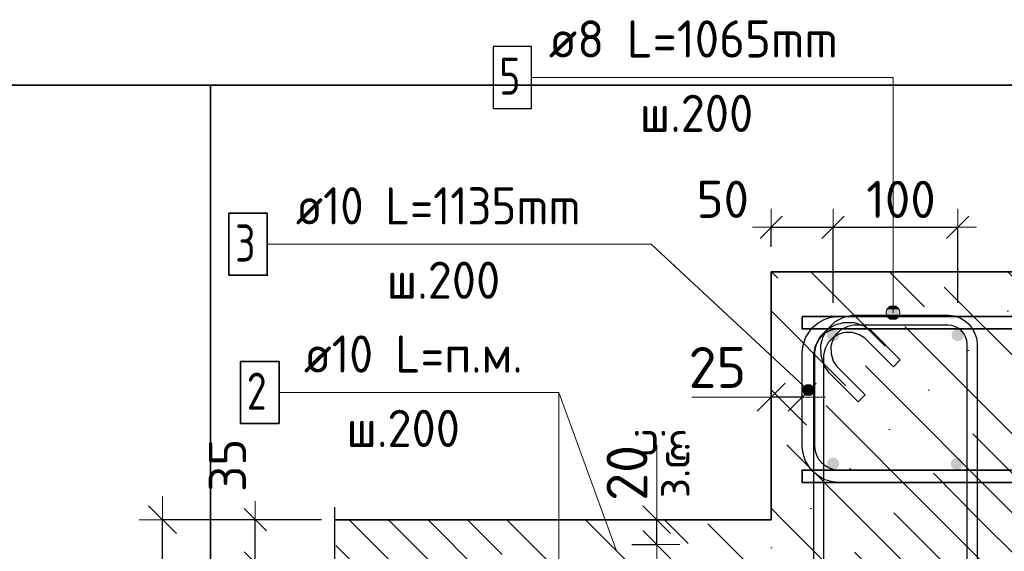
# Model space of a CAD drawing. Header units: metres. Extents: x -38 to 88, y -15 to 19.
# Tile 24 of 41: x 71.67 to 72.465, y 6.443 to 6.871. Entities that reach past the tile are written whole.
import ezdxf

# ---------------------------------------------------------------- set-up
doc = ezdxf.new("R2010")
doc.units = ezdxf.units.M
doc.header["$PDMODE"] = 65
doc.linetypes.add('______4', pattern=[0.135, 0.105, -0.03])
for name, color, linetype, lineweight in [('XR$4$Арм. стержнями верхней зоны', 180, 'Continuous', 35), ('XR$4$Арм. стержнями нижней зоны', 180, 'Continuous', 35), ('XR$4$Арм.стержн. Арматура края', 96, 'Continuous', 35), ('XR$4$Арм.стержн. Хомут', 240, 'Continuous', 35), ('XR$4$Размерная линия (1)', 7, 'Continuous', 13), ('XR$4$Размерная линия_ общее', 7, 'Continuous', 13)]:
    doc.layers.add(name, color=color, linetype=linetype, lineweight=lineweight)
doc.styles.add('ISOCPEUR', font='txt')
doc.dimstyles.new('DIMSTYLE_15', dxfattribs={"dimtxt": 0.03, "dimasz": 0.03, "dimexe": 0, "dimexo": 0, "dimgap": 0.015, "dimtad": 2, "dimdec": 0, "dimlfac": 1000, "dimrnd": 1, "dimzin": 12, "dimdsep": 46, "dimtxsty": 'ISOCPEUR', "dimblk1": 'ALL_ML_STRICH', "dimblk2": 'ALL_ML_STRICH', "dimsah": 1, "dimcen": 0, "dimclrd": 7, "dimclre": 256, "dimclrt": 7, "dimadec": 0, "dimazin": 0, "dimtfac": 1, "dimtdec": 0, "dimtix": 1, "dimtmove": 2, "dimatfit": 3, "dimfxl": 0, "dimtvp": 1.2, "dimtzin": 0, "dimlwd": 0, "dimlwe": -3, "dimarcsym": 0})
doc.dimstyles.new('DIMSTYLE_17', dxfattribs={"dimtxt": 0.033, "dimasz": 0.0375, "dimexe": 0, "dimexo": 0, "dimgap": 0.0165, "dimtad": 2, "dimdec": 0, "dimlfac": 1000, "dimrnd": 1, "dimzin": 12, "dimdsep": 46, "dimtxsty": 'ISOCPEUR', "dimblk1": 'ALL_ML_STRICH', "dimblk2": 'ALL_ML_STRICH', "dimsah": 1, "dimcen": 0, "dimclrd": 7, "dimclre": 256, "dimclrt": 7, "dimadec": 0, "dimazin": 0, "dimtfac": 1, "dimtdec": 0, "dimtix": 1, "dimtmove": 2, "dimatfit": 3, "dimfxl": 0, "dimtvp": 1.2, "dimtzin": 0, "dimlwd": 0, "dimlwe": -3, "dimarcsym": 0})
doc.dimstyles.new('DIMSTYLE_18', dxfattribs={"dimtxt": 0.03, "dimasz": 0.03, "dimexe": 0, "dimexo": 0, "dimgap": 0.015, "dimtad": 2, "dimdec": 0, "dimlfac": 1000, "dimrnd": 1, "dimzin": 12, "dimdsep": 46, "dimtxsty": 'ISOCPEUR', "dimblk1": 'ALL_ML_STRICH', "dimblk2": 'ALL_ML_STRICH', "dimsah": 1, "dimcen": 0, "dimclrd": 7, "dimclre": 256, "dimclrt": 7, "dimadec": 0, "dimazin": 0, "dimtfac": 1, "dimtdec": 0, "dimtix": 1, "dimtmove": 2, "dimatfit": 3, "dimfxl": 0, "dimtzin": 0, "dimlwd": 0, "dimlwe": -3, "dimarcsym": 0})
doc.dimstyles.new('DIMSTYLE_19', dxfattribs={"dimtxt": 0.03, "dimasz": 0.03, "dimexe": 0, "dimexo": 0, "dimgap": 0.015, "dimtad": 2, "dimdec": 0, "dimlfac": 1000, "dimrnd": 5, "dimzin": 12, "dimdsep": 46, "dimtxsty": 'ISOCPEUR', "dimblk1": 'ALL_ML_STRICH', "dimblk2": 'ALL_ML_STRICH', "dimsah": 1, "dimcen": 0, "dimclrd": 7, "dimclre": 256, "dimclrt": 7, "dimadec": 0, "dimazin": 0, "dimtfac": 1, "dimtdec": 0, "dimtix": 1, "dimtmove": 2, "dimatfit": 3, "dimfxl": 0, "dimtvp": 1.2, "dimtzin": 0, "dimlwd": 0, "dimlwe": -3, "dimarcsym": 0})
doc.dimstyles.new('DIMSTYLE_20', dxfattribs={"dimtxt": 0.03, "dimasz": 0.03, "dimexe": 0, "dimexo": 0, "dimgap": 0.015, "dimtad": 2, "dimdec": 0, "dimlfac": 1000, "dimrnd": 5, "dimzin": 12, "dimdsep": 46, "dimtxsty": 'ISOCPEUR', "dimblk1": 'ALL_ML_STRICH', "dimblk2": 'ALL_ML_STRICH', "dimsah": 1, "dimcen": 0, "dimclrd": 7, "dimclre": 256, "dimclrt": 7, "dimadec": 0, "dimazin": 0, "dimtfac": 1, "dimtdec": 0, "dimtix": 1, "dimtmove": 2, "dimatfit": 3, "dimfxl": 0, "dimtzin": 0, "dimlwd": 0, "dimlwe": -3, "dimarcsym": 0})
doc.dimstyles.new('DIMSTYLE_7', dxfattribs={"dimtxt": 0.033, "dimasz": 0.0375, "dimexe": 0, "dimexo": 0, "dimgap": 0.0165, "dimtad": 2, "dimdec": 0, "dimlfac": 1000, "dimrnd": 1, "dimzin": 12, "dimdsep": 46, "dimtxsty": 'ISOCPEUR', "dimblk1": 'ALL_ML_STRICH', "dimblk2": 'ALL_ML_STRICH', "dimsah": 1, "dimcen": 0, "dimclrd": 7, "dimclre": 256, "dimclrt": 7, "dimadec": 0, "dimazin": 0, "dimtfac": 1, "dimtdec": 0, "dimtix": 1, "dimtmove": 2, "dimatfit": 3, "dimfxl": 0, "dimtzin": 0, "dimlwd": 0, "dimlwe": -3, "dimarcsym": 0})
pattern_1 = [(135, (0, 0), (-0.031819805, -0.031819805), [0.4, -0.05, 0, -0.05]), (135, (-0.01591, -0.01591), (-0.031819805, -0.031819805), [0.8, -0.1, 0.1, -0.1])]

# ---------------------------------------------------------------- blocks, each defined once
blk = doc.blocks.new('ALL_ML_STRICH')
at = {"color": 0, "linetype": 'ByBlock', "lineweight": -2}
for p, q in [((0, -0.5), (0, 0.5)), ((-0.3, -0.3), (0.3, 0.3)), ((-1, 0), (0.5, 0))]:
    blk.add_line(p, q, dxfattribs=at)
blk = doc.blocks.new('*D100')
at = {"layer": 'DEFPOINTS', "color": 7, "linetype": 'Continuous', "lineweight": 13, "transparency": 33554687}
for p in [(72.27679, 6.70391), (72.27679, 6.66801), (72.32679, 6.62301)]:
    blk.add_point(p, dxfattribs=at)
at = {"layer": 'XR$4$Размерная линия (1)', "color": 9, "linetype": 'Continuous', "lineweight": -2, "true_color": 0xc7c7c7, "transparency": 33554687}
for p, q in [((72.27679, 6.68801), (72.27679, 6.70391)), ((72.32679, 6.64301), (72.32679, 6.70391))]:
    blk.add_line(p, q, dxfattribs=at)
at = {"layer": 'XR$4$Размерная линия (1)', "color": 7, "linetype": 'Continuous', "lineweight": -2, "transparency": 33554687}
blk.add_line((72.27679, 6.70391), (72.32679, 6.70391), dxfattribs=at)
at = {"layer": 'XR$4$Размерная линия (1)', "color": 7, "linetype": 'Continuous', "lineweight": 13, "transparency": 33554687, "xscale": 0.03, "yscale": 0.03, "zscale": 0.03, "rotation": 180}
blk.add_blockref('ALL_ML_STRICH', (72.27679, 6.70391), dxfattribs=at)
at = {"layer": 'XR$4$Размерная линия (1)', "color": 7, "linetype": 'Continuous', "lineweight": 13, "transparency": 33554687, "xscale": 0.03, "yscale": 0.03, "zscale": 0.03}
blk.add_blockref('ALL_ML_STRICH', (72.32679, 6.70391), dxfattribs=at)
at = {"layer": 'XR$4$Размерная линия (1)', "color": 7, "linetype": 'Continuous', "lineweight": 13, "transparency": 33554687, "insert": (72.23769, 6.72649), "char_height": 0.03, "width": 0.06, "attachment_point": 5, "style": 'ISOCPEUR'}
blk.add_mtext('\\A1;{50}', dxfattribs=at)
blk = doc.blocks.new('*D101')
at = {"layer": 'DEFPOINTS', "color": 7, "linetype": 'Continuous', "lineweight": 13, "transparency": 33554687}
for p in [(72.32679, 6.70391), (72.32679, 6.62301), (72.42749, 6.62301)]:
    blk.add_point(p, dxfattribs=at)
at = {"layer": 'XR$4$Размерная линия (1)', "color": 9, "linetype": 'Continuous', "lineweight": -2, "true_color": 0xc7c7c7, "transparency": 33554687}
for p, q in [((72.32679, 6.64301), (72.32679, 6.70391)), ((72.42749, 6.64301), (72.42749, 6.70391))]:
    blk.add_line(p, q, dxfattribs=at)
at = {"layer": 'XR$4$Размерная линия (1)', "color": 7, "linetype": 'Continuous', "lineweight": -2, "transparency": 33554687}
blk.add_line((72.32679, 6.70391), (72.42749, 6.70391), dxfattribs=at)
at = {"layer": 'XR$4$Размерная линия (1)', "color": 7, "linetype": 'Continuous', "lineweight": 13, "transparency": 33554687, "xscale": 0.03, "yscale": 0.03, "zscale": 0.03, "rotation": 180}
blk.add_blockref('ALL_ML_STRICH', (72.32679, 6.70391), dxfattribs=at)
at = {"layer": 'XR$4$Размерная линия (1)', "color": 7, "linetype": 'Continuous', "lineweight": 13, "transparency": 33554687, "xscale": 0.03, "yscale": 0.03, "zscale": 0.03}
blk.add_blockref('ALL_ML_STRICH', (72.42749, 6.70391), dxfattribs=at)
at = {"layer": 'XR$4$Размерная линия (1)', "color": 7, "linetype": 'Continuous', "lineweight": 13, "transparency": 33554687, "insert": (72.38164, 6.72641), "char_height": 0.03, "width": 0.09, "attachment_point": 5, "style": 'ISOCPEUR'}
blk.add_mtext('\\A1;{100}', dxfattribs=at)
blk = doc.blocks.new('*D103')
at = {"layer": 'DEFPOINTS', "color": 7, "linetype": 'Continuous', "lineweight": 13, "transparency": 33554687}
for p in [(71.92333, 6.43301), (71.86019, 6.30301), (71.92931, 6.30301)]:
    blk.add_point(p, dxfattribs=at)
at = {"layer": 'XR$4$Размерная линия (1)', "color": 9, "linetype": 'Continuous', "lineweight": -2, "true_color": 0xc7c7c7, "transparency": 33554687}
for p, q in [((71.90333, 6.43301), (71.86019, 6.43301)), ((71.90931, 6.30301), (71.86019, 6.30301))]:
    blk.add_line(p, q, dxfattribs=at)
at = {"layer": 'XR$4$Размерная линия (1)', "color": 7, "linetype": 'Continuous', "lineweight": -2, "transparency": 33554687}
blk.add_line((71.86019, 6.30301), (71.86019, 6.43301), dxfattribs=at)
at = {"layer": 'XR$4$Размерная линия (1)', "color": 7, "linetype": 'Continuous', "lineweight": 13, "transparency": 33554687, "xscale": 0.03, "yscale": 0.03, "zscale": 0.03}
for p, rotation in [((71.86019, 6.43301), 90), ((71.86019, 6.30301), 270)]:
    blk.add_blockref('ALL_ML_STRICH', p, dxfattribs=dict(at, rotation=rotation))
at = {"layer": 'XR$4$Размерная линия (1)', "color": 7, "linetype": 'Continuous', "lineweight": 13, "transparency": 33554687, "insert": (71.83769, 6.37251), "char_height": 0.03, "width": 0.09, "attachment_point": 5, "rotation": 90, "style": 'ISOCPEUR'}
blk.add_mtext('\\A1;{130}', dxfattribs=at)
blk = doc.blocks.new('*D104')
at = {"layer": 'DEFPOINTS', "color": 7, "linetype": 'Continuous', "lineweight": 13, "transparency": 33554687}
for p in [(71.9337, 6.46801), (71.86019, 6.43301), (71.92333, 6.43301)]:
    blk.add_point(p, dxfattribs=at)
at = {"layer": 'XR$4$Размерная линия (1)', "color": 9, "linetype": 'Continuous', "lineweight": -2, "true_color": 0xc7c7c7, "transparency": 33554687}
for p, q in [((71.9137, 6.46801), (71.86019, 6.46801)), ((71.90333, 6.43301), (71.86019, 6.43301))]:
    blk.add_line(p, q, dxfattribs=at)
at = {"layer": 'XR$4$Размерная линия (1)', "color": 7, "linetype": 'Continuous', "lineweight": -2, "transparency": 33554687}
blk.add_line((71.86019, 6.43301), (71.86019, 6.46801), dxfattribs=at)
at = {"layer": 'XR$4$Размерная линия (1)', "color": 7, "linetype": 'Continuous', "lineweight": 13, "transparency": 33554687, "xscale": 0.03, "yscale": 0.03, "zscale": 0.03}
for p, rotation in [((71.86019, 6.46801), 90), ((71.86019, 6.43301), 270)]:
    blk.add_blockref('ALL_ML_STRICH', p, dxfattribs=dict(at, rotation=rotation))
at = {"layer": 'XR$4$Размерная линия (1)', "color": 7, "linetype": 'Continuous', "lineweight": 13, "transparency": 33554687, "insert": (71.83771, 6.5119), "char_height": 0.03, "width": 0.06, "attachment_point": 5, "rotation": 90, "style": 'ISOCPEUR'}
blk.add_mtext('\\A1;{35}', dxfattribs=at)
blk = doc.blocks.new('*D105')
at = {"layer": 'DEFPOINTS', "color": 7, "linetype": 'Continuous', "lineweight": 13, "transparency": 33554687}
for p in [(71.92674, 6.46801), (71.78519, 6.26801), (71.92674, 6.26801)]:
    blk.add_point(p, dxfattribs=at)
at = {"layer": 'XR$4$Размерная линия_ общее', "color": 253, "linetype": 'Continuous', "lineweight": -2, "true_color": 0xa0a0a0, "transparency": 33554687}
for p, q in [((71.90674, 6.46801), (71.78519, 6.46801)), ((71.90674, 6.26801), (71.78519, 6.26801))]:
    blk.add_line(p, q, dxfattribs=at)
at = {"layer": 'XR$4$Размерная линия_ общее', "color": 7, "linetype": 'Continuous', "lineweight": -2, "transparency": 33554687}
blk.add_line((71.78519, 6.26801), (71.78519, 6.46801), dxfattribs=at)
at = {"layer": 'XR$4$Размерная линия_ общее', "color": 7, "linetype": 'Continuous', "lineweight": 13, "transparency": 33554687, "xscale": 0.0375, "yscale": 0.0375, "zscale": 0.0375}
for p, rotation in [((71.78519, 6.46801), 90), ((71.78519, 6.26801), 270)]:
    blk.add_blockref('ALL_ML_STRICH', p, dxfattribs=dict(at, rotation=rotation))
at = {"layer": 'XR$4$Размерная линия_ общее', "color": 7, "linetype": 'Continuous', "lineweight": 13, "transparency": 33554687, "insert": (71.76119, 6.36966), "char_height": 0.033, "width": 0.099, "attachment_point": 5, "rotation": 90, "style": 'ISOCPEUR'}
blk.add_mtext('\\A1;{200}', dxfattribs=at)
blk = doc.blocks.new('*D106')
at = {"layer": 'DEFPOINTS', "color": 7, "linetype": 'Continuous', "lineweight": 13, "transparency": 33554687}
for p in [(72.14438, 6.46801), (72.14438, 6.44801), (72.18437, 6.44801)]:
    blk.add_point(p, dxfattribs=at)
at = {"layer": 'XR$4$Размерная линия_ общее', "color": 253, "linetype": 'Continuous', "lineweight": -2, "true_color": 0xa0a0a0, "transparency": 33554687}
for p, q in [((72.16438, 6.46801), (72.18437, 6.46801)), ((72.16438, 6.44801), (72.18437, 6.44801))]:
    blk.add_line(p, q, dxfattribs=at)
at = {"layer": 'XR$4$Размерная линия_ общее', "color": 7, "linetype": 'Continuous', "lineweight": -2, "transparency": 33554687}
blk.add_line((72.18437, 6.44801), (72.18437, 6.46801), dxfattribs=at)
at = {"layer": 'XR$4$Размерная линия_ общее', "color": 7, "linetype": 'Continuous', "lineweight": 13, "transparency": 33554687, "xscale": 0.0375, "yscale": 0.0375, "zscale": 0.0375}
for p, rotation in [((72.18437, 6.46801), 90), ((72.18437, 6.44801), 270)]:
    blk.add_blockref('ALL_ML_STRICH', p, dxfattribs=dict(at, rotation=rotation))
at = {"layer": 'XR$4$Размерная линия_ общее', "color": 7, "linetype": 'Continuous', "lineweight": 13, "transparency": 33554687, "insert": (72.1839, 6.48537), "char_height": 0.027, "width": 0.00135, "attachment_point": 1, "rotation": 90, "line_spacing_factor": 0.60241, "style": 'ISOCPEUR'}
blk.add_mtext('з.с.', dxfattribs=at)
at = {"layer": 'XR$4$Размерная линия_ общее', "color": 7, "linetype": 'Continuous', "lineweight": 13, "transparency": 33554687, "insert": (72.16037, 6.50574), "char_height": 0.033, "width": 0.066, "attachment_point": 5, "rotation": 90, "style": 'ISOCPEUR'}
blk.add_mtext('\\A1;{20}', dxfattribs=at)
blk = doc.blocks.new('*D107')
at = {"layer": 'DEFPOINTS', "color": 7, "linetype": 'Continuous', "lineweight": 13, "transparency": 33554687}
for p in [(72.30179, 6.56683), (72.30179, 6.53184), (72.27679, 6.52684)]:
    blk.add_point(p, dxfattribs=at)
at = {"layer": 'XR$4$Размерная линия_ общее', "color": 253, "linetype": 'Continuous', "lineweight": -2, "true_color": 0xa0a0a0, "transparency": 33554687}
for p, q in [((72.27679, 6.54684), (72.27679, 6.56683)), ((72.30179, 6.55184), (72.30179, 6.56683))]:
    blk.add_line(p, q, dxfattribs=at)
at = {"layer": 'XR$4$Размерная линия_ общее', "color": 7, "linetype": 'Continuous', "lineweight": -2, "transparency": 33554687}
blk.add_line((72.30179, 6.56683), (72.27679, 6.56683), dxfattribs=at)
at = {"layer": 'XR$4$Размерная линия_ общее', "color": 7, "linetype": 'Continuous', "lineweight": 13, "transparency": 33554687, "xscale": 0.0375, "yscale": 0.0375, "zscale": 0.0375}
for p, rotation in [((72.27679, 6.56683), 180), ((72.30179, 6.56683), 360)]:
    blk.add_blockref('ALL_ML_STRICH', p, dxfattribs=dict(at, rotation=rotation))
at = {"layer": 'XR$4$Размерная линия_ общее', "color": 7, "linetype": 'Continuous', "lineweight": 13, "transparency": 33554687, "insert": (72.23336, 6.59083), "char_height": 0.033, "width": 0.066, "attachment_point": 5, "style": 'ISOCPEUR'}
blk.add_mtext('\\A1;{25}', dxfattribs=at)
at = {"layer": 'XR$4$Размерная линия_ общее', "color": 7, "linetype": 'Continuous', "lineweight": 13, "transparency": 33554687, "insert": (72.20976, 6.51262), "char_height": 0.027, "width": 0.00135, "attachment_point": 1, "rotation": 180, "line_spacing_factor": 0.60241, "style": 'ISOCPEUR'}
blk.add_mtext('з.с.', dxfattribs=at)

msp = doc.modelspace()

# ---------------------------------------------------------------- hatches: boundary and pattern name
at = {"linetype": 'Continuous', "lineweight": 13, "transparency": 33554687}
h = msp.add_hatch(dxfattribs=at)
h.set_pattern_fill('__________540', scale=0.015, style=0, pattern_type=2)
h.set_pattern_definition(pattern_1)
h.paths.add_polyline_path([(72.27679, 6.66801), (72.27679, 6.46801), (72.84453, 6.46801), (72.84453, 6.66801)], flags=0)
h = msp.add_hatch(dxfattribs=at)
h.set_pattern_fill('__________540', scale=0.015, style=0, pattern_type=2)
h.set_pattern_definition(pattern_1)
h.paths.add_polyline_path([(72.47679, 6.26801), (72.47679, 6.46801), (71.92453, 6.46801), (71.92453, 6.26801)], flags=0)
at = {"layer": 'XR$4$Арм. стержнями верхней зоны', "linetype": 'Continuous', "lineweight": 50, "transparency": 33554687}
for points in [[(72.33179, 6.61701), (72.33141, 6.61893), (72.33033, 6.62055), (72.3287, 6.62163), (72.32679, 6.62201), (72.32488, 6.62163), (72.32325, 6.62055), (72.32217, 6.61893), (72.32179, 6.61701), (72.32217, 6.6151), (72.32325, 6.61348), (72.32488, 6.61239), (72.32679, 6.61201), (72.3287, 6.61239), (72.33033, 6.61348), (72.33141, 6.6151)], [(72.43249, 6.61701), (72.43211, 6.61893), (72.43103, 6.62055), (72.4294, 6.62163), (72.42749, 6.62201), (72.42558, 6.62163), (72.42396, 6.62055), (72.42287, 6.61893), (72.42249, 6.61701), (72.42287, 6.6151), (72.42396, 6.61348), (72.42558, 6.61239), (72.42749, 6.61201), (72.4294, 6.61239), (72.43103, 6.61348), (72.43211, 6.6151)]]:
    msp.add_hatch(color=4, dxfattribs=at).paths.add_polyline_path(points)
at = {"layer": 'XR$4$Арм. стержнями нижней зоны', "linetype": 'Continuous', "lineweight": 50, "transparency": 33554687}
for points in [[(72.33179, 6.51301), (72.33141, 6.51493), (72.33033, 6.51655), (72.3287, 6.51763), (72.32679, 6.51801), (72.32488, 6.51763), (72.32325, 6.51655), (72.32217, 6.51493), (72.32179, 6.51301), (72.32217, 6.5111), (72.32325, 6.50948), (72.32488, 6.50839), (72.32679, 6.50801), (72.3287, 6.50839), (72.33033, 6.50948), (72.33141, 6.5111)], [(72.43179, 6.51301), (72.43141, 6.51493), (72.43033, 6.51655), (72.4287, 6.51763), (72.42679, 6.51801), (72.42488, 6.51763), (72.42325, 6.51655), (72.42217, 6.51493), (72.42179, 6.51301), (72.42217, 6.5111), (72.42325, 6.50948), (72.42488, 6.50839), (72.42679, 6.50801), (72.4287, 6.50839), (72.43033, 6.50948), (72.43141, 6.5111)]]:
    msp.add_hatch(color=4, dxfattribs=at).paths.add_polyline_path(points)
at = {"layer": 'XR$4$Арм.стержн. Арматура края', "linetype": 'Continuous', "lineweight": 13, "transparency": 33554687}
for points in [[(72.30242, 6.57356), (72.30548, 6.57686), (72.30349, 6.57563)], [(72.30548, 6.57686), (72.30242, 6.57356), (72.30251, 6.57127)], [(72.30548, 6.57686), (72.30251, 6.57127), (72.30777, 6.57694)], [(72.30777, 6.57694), (72.30251, 6.57127), (72.30373, 6.56928)], [(72.30777, 6.57694), (72.30373, 6.56928), (72.30985, 6.57588)], [(72.30985, 6.57588), (72.30373, 6.56928), (72.30581, 6.56821)], [(72.30985, 6.57588), (72.30581, 6.56821), (72.31107, 6.57389)], [(72.31107, 6.57389), (72.30581, 6.56821), (72.3081, 6.5683)], [(72.31107, 6.57389), (72.3081, 6.5683), (72.31116, 6.5716)], [(72.31116, 6.5716), (72.3081, 6.5683), (72.31009, 6.56952)]]:
    msp.add_hatch(color=7, dxfattribs=at).paths.add_polyline_path(points)
at = {"layer": 'XR$4$Арм.стержн. Хомут', "linetype": 'Continuous', "lineweight": 13, "transparency": 33554687}
for points in [[(72.378, 6.63985), (72.37237, 6.63985), (72.37035, 6.63782)], [(72.378, 6.63985), (72.37035, 6.63782), (72.38002, 6.63782)], [(72.37237, 6.63985), (72.378, 6.63985), (72.37519, 6.64064)], [(72.38002, 6.63782), (72.37035, 6.63782), (72.36956, 6.63501)], [(72.38002, 6.63782), (72.36956, 6.63501), (72.38081, 6.63501)], [(72.38081, 6.63501), (72.36956, 6.63501), (72.37035, 6.6322)], [(72.38081, 6.63501), (72.37035, 6.6322), (72.38002, 6.6322)], [(72.38002, 6.6322), (72.37035, 6.6322), (72.37237, 6.63017)], [(72.38002, 6.6322), (72.37237, 6.63017), (72.378, 6.63017)], [(72.378, 6.63017), (72.37237, 6.63017), (72.37519, 6.62939)]]:
    msp.add_hatch(color=7, dxfattribs=at).paths.add_polyline_path(points)

# ---------------------------------------------------------------- linework, layer by layer
at = {"color": 7, "linetype": 'Continuous', "lineweight": 35, "transparency": 33554687}
for p, q in [((69.82389, 6.81845), (78.82389, 6.81845)), ((71.82389, 5.31845), (71.82389, 6.81845)), ((71.82389, 6.81845), (71.82389, 3.51845)), ((72.27679, 6.66801), (72.27679, 6.46801)), ((72.84453, 6.66801), (72.27679, 6.66801)), ((72.27679, 6.46801), (71.92453, 6.46801))]:
    msp.add_line(p, q, dxfattribs=at)
at = {"color": 7, "linetype": 'Continuous', "lineweight": 13, "transparency": 33554687}
for p, q in [((72.15179, 6.44301), (72.10534, 6.57066)), ((72.27679, 6.56683), (72.21279, 6.56683)), ((72.18437, 6.46801), (72.18437, 6.52801))]:
    msp.add_line(p, q, dxfattribs=at)
at = {"color": 7, "linetype": '______4', "lineweight": 25, "transparency": 33554687}
msp.add_line((71.92453, 6.16801), (71.92453, 6.56801), dxfattribs=at)
at = {"layer": 'XR$4$Арм. стержнями верхней зоны', "color": 7, "linetype": 'Continuous', "lineweight": 13, "transparency": 33554687}
for p, q in [((71.87934, 6.57066), (72.10534, 6.57066)), ((72.10534, 6.57066), (72.10534, 6.42701))]:
    msp.add_line(p, q, dxfattribs=at)
at = {"layer": 'XR$4$Арм. стержнями верхней зоны', "color": 4, "linetype": 'Continuous', "lineweight": 35, "transparency": 33554687}
msp.add_lwpolyline([(72.30179, 6.63201), (72.84953, 6.63201), (72.84953, 6.62201), (72.30179, 6.62201), (72.30179, 6.63201)], dxfattribs=at)
msp.add_lwpolyline([(72.30179, 6.63201), (72.84953, 6.63201), (72.84953, 6.62201), (72.30179, 6.62201), (72.30179, 6.63201)], dxfattribs=at)
at = {"layer": 'XR$4$Арм. стержнями верхней зоны', "color": 7, "linetype": 'Continuous', "lineweight": 35, "transparency": 33554687}
msp.add_lwpolyline([(71.84834, 6.54566), (71.87934, 6.54566), (71.87934, 6.59566), (71.84834, 6.59566), (71.84834, 6.54566)], dxfattribs=at)
at = {"layer": 'XR$4$Арм. стержнями нижней зоны', "color": 4, "linetype": 'Continuous', "lineweight": 35, "transparency": 33554687}
msp.add_lwpolyline([(72.84953, 6.49801), (72.30179, 6.49801), (72.30179, 6.50801), (72.84953, 6.50801), (72.84953, 6.49801)], dxfattribs=at)
msp.add_lwpolyline([(72.84953, 6.49801), (72.30179, 6.49801), (72.30179, 6.50801), (72.84953, 6.50801), (72.84953, 6.49801)], dxfattribs=at)
at = {"layer": 'XR$4$Арм.стержн. Арматура края', "color": 7, "linetype": 'Continuous', "lineweight": 13, "transparency": 33554687}
for p, q in [((71.86987, 6.6902), (72.17987, 6.6902)), ((72.17987, 6.6902), (72.30679, 6.57258)), ((72.30349, 6.57563), (72.30349, 6.57563)), ((72.30373, 6.56928), (72.30373, 6.56928)), ((72.30985, 6.57588), (72.30985, 6.57588)), ((72.31009, 6.56952), (72.31009, 6.56952))]:
    msp.add_line(p, q, dxfattribs=at)
at = {"layer": 'XR$4$Арм.стержн. Арматура края', "color": 7, "linetype": 'Continuous', "lineweight": 35, "transparency": 33554687}
msp.add_lwpolyline([(71.83887, 6.6652), (71.86987, 6.6652), (71.86987, 6.7152), (71.83887, 6.7152), (71.83887, 6.6652)], dxfattribs=at)
at = {"layer": 'XR$4$Арм.стержн. Арматура края', "color": 4, "linetype": 'Continuous', "lineweight": 25, "transparency": 33554687}
for points in [[(72.80179, 6.49801), (72.33035, 6.49801), (72.32514, 6.49874), (72.3197, 6.50053), (72.31469, 6.50334), (72.31056, 6.50678), (72.30711, 6.51091), (72.30431, 6.51592), (72.30252, 6.52136), (72.30179, 6.52658), (72.30179, 6.60345), (72.30252, 6.60866), (72.30431, 6.6141), (72.30711, 6.61911), (72.31056, 6.62324), (72.31469, 6.62669), (72.3197, 6.62949), (72.32514, 6.63129), (72.33035, 6.63201), (72.80179, 6.63201)], [(72.80179, 6.49801), (72.33035, 6.49801), (72.32514, 6.49874), (72.3197, 6.50053), (72.31469, 6.50334), (72.31056, 6.50678), (72.30711, 6.51091), (72.30431, 6.51592), (72.30252, 6.52136), (72.30179, 6.52658), (72.30179, 6.60345), (72.30252, 6.60866), (72.30431, 6.6141), (72.30711, 6.61911), (72.31056, 6.62324), (72.31469, 6.62669), (72.3197, 6.62949), (72.32514, 6.63129), (72.33035, 6.63201), (72.80179, 6.63201)], [(72.80179, 6.62201), (72.33105, 6.62201), (72.32741, 6.62151), (72.32375, 6.6203), (72.32039, 6.61842), (72.31766, 6.61614), (72.31538, 6.61341), (72.3135, 6.61006), (72.3123, 6.60639), (72.31179, 6.60276), (72.31179, 6.52727), (72.3123, 6.52363), (72.3135, 6.51997), (72.31538, 6.51661), (72.31766, 6.51388), (72.32039, 6.51161), (72.32375, 6.50973), (72.32741, 6.50852), (72.33105, 6.50801), (72.80179, 6.50801)], [(72.80179, 6.62201), (72.33105, 6.62201), (72.32741, 6.62151), (72.32375, 6.6203), (72.32039, 6.61842), (72.31766, 6.61614), (72.31538, 6.61341), (72.3135, 6.61006), (72.3123, 6.60639), (72.31179, 6.60276), (72.31179, 6.52727), (72.3123, 6.52363), (72.3135, 6.51997), (72.31538, 6.51661), (72.31766, 6.51388), (72.32039, 6.51161), (72.32375, 6.50973), (72.32741, 6.50852), (72.33105, 6.50801), (72.80179, 6.50801)]]:
    msp.add_lwpolyline(points, dxfattribs=at)
at = {"layer": 'XR$4$Арм.стержн. Арматура края', "color": 7, "linetype": 'Continuous', "lineweight": 13, "transparency": 33554687}
msp.add_circle((72.30679, 6.57258), 0.0045, dxfattribs=at)
at = {"layer": 'XR$4$Арм.стержн. Хомут', "color": 7, "linetype": 'Continuous', "lineweight": 13, "transparency": 33554687}
for p, q in [((72.08319, 6.82483), (72.37519, 6.82483)), ((72.37519, 6.82483), (72.37519, 6.63501)), ((72.37519, 6.64064), (72.37519, 6.64064)), ((72.36956, 6.63501), (72.36956, 6.63501)), ((72.38081, 6.63501), (72.38081, 6.63501)), ((72.37519, 6.62939), (72.37519, 6.62939))]:
    msp.add_line(p, q, dxfattribs=at)
at = {"layer": 'XR$4$Арм.стержн. Хомут', "color": 7, "linetype": 'Continuous', "lineweight": 25, "transparency": 33554687}
msp.add_lwpolyline([(72.05219, 6.79983), (72.08319, 6.79983), (72.08319, 6.84983), (72.05219, 6.84983), (72.05219, 6.79983)], dxfattribs=at)
at = {"layer": 'XR$4$Арм.стержн. Хомут', "color": 40, "linetype": 'Continuous', "lineweight": 25, "transparency": 33554687}
for points in [[(72.43514, 6.32042), (72.43514, 6.60961), (72.43474, 6.61251), (72.43377, 6.61545), (72.43226, 6.61813), (72.43044, 6.62031), (72.42826, 6.62214), (72.42558, 6.62364), (72.42264, 6.62461), (72.41973, 6.62501), (72.34363, 6.62501), (72.33858, 6.62398), (72.33318, 6.62123), (72.32885, 6.61702), (72.32635, 6.61265), (72.32503, 6.6078), (72.32511, 6.60176), (72.32698, 6.596), (72.32983, 6.59169), (72.35282, 6.56871), (72.34716, 6.56305), (72.32361, 6.58661), (72.31971, 6.59249), (72.31713, 6.60044), (72.31702, 6.60882), (72.3189, 6.61574), (72.32246, 6.62197), (72.32846, 6.62781), (72.33591, 6.6316), (72.34283, 6.63301), (72.42029, 6.63301), (72.42446, 6.63243), (72.42881, 6.631), (72.43282, 6.62875), (72.43612, 6.62599), (72.43888, 6.62269), (72.44113, 6.61868), (72.44256, 6.61433), (72.44314, 6.61016), (72.44314, 6.31986)], [(72.43514, 6.32042), (72.43514, 6.60961), (72.43474, 6.61251), (72.43377, 6.61545), (72.43226, 6.61813), (72.43044, 6.62031), (72.42826, 6.62214), (72.42558, 6.62364), (72.42264, 6.62461), (72.41973, 6.62501), (72.34363, 6.62501), (72.33858, 6.62398), (72.33318, 6.62123), (72.32885, 6.61702), (72.32635, 6.61265), (72.32503, 6.6078), (72.32511, 6.60176), (72.32698, 6.596), (72.32983, 6.59169), (72.35282, 6.56871), (72.34716, 6.56305), (72.32361, 6.58661), (72.31971, 6.59249), (72.31713, 6.60044), (72.31702, 6.60882), (72.3189, 6.61574), (72.32246, 6.62197), (72.32846, 6.62781), (72.33591, 6.6316), (72.34283, 6.63301), (72.42029, 6.63301), (72.42446, 6.63243), (72.42881, 6.631), (72.43282, 6.62875), (72.43612, 6.62599), (72.43888, 6.62269), (72.44113, 6.61868), (72.44256, 6.61433), (72.44314, 6.61016), (72.44314, 6.31986)], [(72.31114, 6.31986), (72.31114, 6.60132), (72.31255, 6.60824), (72.31634, 6.61569), (72.32219, 6.62169), (72.32841, 6.62525), (72.33534, 6.62713), (72.34371, 6.62703), (72.35166, 6.62444), (72.35755, 6.62055), (72.3811, 6.59699), (72.37545, 6.59133)], [(72.31114, 6.31986), (72.31114, 6.60132), (72.31255, 6.60824), (72.31634, 6.61569), (72.32219, 6.62169), (72.32841, 6.62525), (72.33534, 6.62713), (72.34371, 6.62703), (72.35166, 6.62444), (72.35755, 6.62055), (72.3811, 6.59699), (72.37545, 6.59133)], [(72.37545, 6.59133), (72.35246, 6.61432), (72.34815, 6.61717), (72.34239, 6.61904), (72.33635, 6.61912), (72.3315, 6.6178), (72.32714, 6.6153), (72.32292, 6.61098), (72.32017, 6.60558), (72.31914, 6.60052), (72.31914, 6.32042)], [(72.37545, 6.59133), (72.35246, 6.61432), (72.34815, 6.61717), (72.34239, 6.61904), (72.33635, 6.61912), (72.3315, 6.6178), (72.32714, 6.6153), (72.32292, 6.61098), (72.32017, 6.60558), (72.31914, 6.60052), (72.31914, 6.32042)]]:
    msp.add_lwpolyline(points, dxfattribs=at)
at = {"layer": 'XR$4$Арм.стержн. Хомут', "color": 7, "linetype": 'Continuous', "lineweight": 13, "transparency": 33554687}
msp.add_circle((72.37519, 6.63501), 0.00563, dxfattribs=at)

# ---------------------------------------------------------------- texts
at = {"layer": 'XR$4$Арм. стержнями верхней зоны', "color": 7, "linetype": 'Continuous', "lineweight": 25, "transparency": 33554687, "char_height": 0.03, "attachment_point": 7, "style": 'ISOCPEUR'}
for s, insert, width in [('\\W0.94;ø10 L=п.м.', (71.89934, 6.58666), 0.1999832), ('\\W0.78;2', (71.85334, 6.55666), 0.0326407), ('\\W0.95;ш.200 ', (71.93384, 6.52666), 0.1311995)]:
    msp.add_mtext(s, dxfattribs=dict(at, insert=insert, width=width))
at = {"layer": 'XR$4$Арм.стержн. Арматура края', "color": 7, "linetype": 'Continuous', "lineweight": 25, "transparency": 33554687, "char_height": 0.03, "attachment_point": 7, "style": 'ISOCPEUR'}
for s, insert, width in [('\\W0.92;ø10 L=1135mm ', (71.89287, 6.7062), 0.2806692), ('\\W0.78;3', (71.84387, 6.6762), 0.0326407), ('\\W0.95;ш.200 ', (71.96637, 6.6462), 0.1311996)]:
    msp.add_mtext(s, dxfattribs=dict(at, insert=insert, width=width))
at = {"layer": 'XR$4$Арм.стержн. Хомут', "color": 7, "linetype": 'Continuous', "lineweight": 25, "transparency": 33554687, "char_height": 0.03, "attachment_point": 7, "style": 'ISOCPEUR'}
for s, insert, width in [('\\W0.96;ø8 L=1065mm ', (72.09719, 6.84083), 0.2722217), ('\\W0.78;5', (72.05719, 6.81083), 0.0326407), ('\\W0.95;ш.200 ', (72.17069, 6.78083), 0.1311995)]:
    msp.add_mtext(s, dxfattribs=dict(at, insert=insert, width=width))

# ---------------------------------------------------------------- dimensions: what is measured, and where the dimension line sits
at = {"layer": 'XR$4$Размерная линия (1)', "color": 7, "linetype": 'Continuous', "lineweight": 13, "transparency": 33554687}
for base, p1, p2, dimstyle, picture, middle in [((72.32679, 6.70391), (72.27679, 6.68801), (72.32679, 6.64301), 'DIMSTYLE_19', '*D100', (72.23769, 6.72649)), ((72.42749, 6.70391), (72.32679, 6.64301), (72.42749, 6.64301), 'DIMSTYLE_20', '*D101', (72.38164, 6.72641))]:
    dim = msp.add_linear_dim(base=base, p1=p1, p2=p2, dimstyle=dimstyle, override={"dimpost": '<>', "dimclrd": 7, "dimclre": 9, "dimclrt": 7, "dimlwd": 0, "dimlwe": 65533}, dxfattribs=at)
    dim.commit()
    dim.dimension.update_dxf_attribs({"geometry": picture, "text_midpoint": middle, "dimtype": 160})
for base, p1, p2, dimstyle, picture, middle in [((71.86019, 6.46801), (71.90333, 6.43301), (71.9137, 6.46801), 'DIMSTYLE_15', '*D104', (71.83771, 6.5119)), ((71.86019, 6.43301), (71.90931, 6.30301), (71.90333, 6.43301), 'DIMSTYLE_18', '*D103', (71.83769, 6.37251))]:
    dim = msp.add_linear_dim(base=base, p1=p1, p2=p2, angle=90, dimstyle=dimstyle, override={"dimpost": '<>', "dimclrd": 7, "dimclre": 9, "dimclrt": 7, "dimlwd": 0, "dimlwe": 65533}, dxfattribs=at)
    dim.commit()
    dim.dimension.update_dxf_attribs({"geometry": picture, "text_midpoint": middle, "dimtype": 160})
at = {"layer": 'XR$4$Размерная линия_ общее', "color": 7, "linetype": 'Continuous', "lineweight": 13, "transparency": 33554687}
for base, p1, p2, angle, picture, middle in [((72.27679, 6.56683), (72.30179, 6.55184), (72.27679, 6.54684), 180, '*D107', (72.23336, 6.59083)), ((72.18437, 6.46801), (72.16438, 6.44801), (72.16438, 6.46801), 90, '*D106', (72.16037, 6.50574))]:
    dim = msp.add_linear_dim(base=base, p1=p1, p2=p2, angle=angle, text='<>\\Xз.с.', dimstyle='DIMSTYLE_17', override={"dimpost": '<>', "dimclrd": 7, "dimclre": 253, "dimclrt": 7, "dimlwd": 0, "dimlwe": 65533}, dxfattribs=at)
    dim.commit()
    dim.dimension.update_dxf_attribs({"geometry": picture, "text_midpoint": middle, "dimtype": 160})
dim = msp.add_linear_dim(base=(71.78519, 6.46801), p1=(71.90674, 6.26801), p2=(71.90674, 6.46801), angle=90, dimstyle='DIMSTYLE_7', override={"dimpost": '<>', "dimclrd": 7, "dimclre": 253, "dimclrt": 7, "dimlwd": 0, "dimlwe": 65533}, dxfattribs=at)
dim.commit()
dim.dimension.update_dxf_attribs({"geometry": '*D105', "text_midpoint": (71.76119, 6.36966), "dimtype": 160})

doc.saveas('drawing.dxf')
